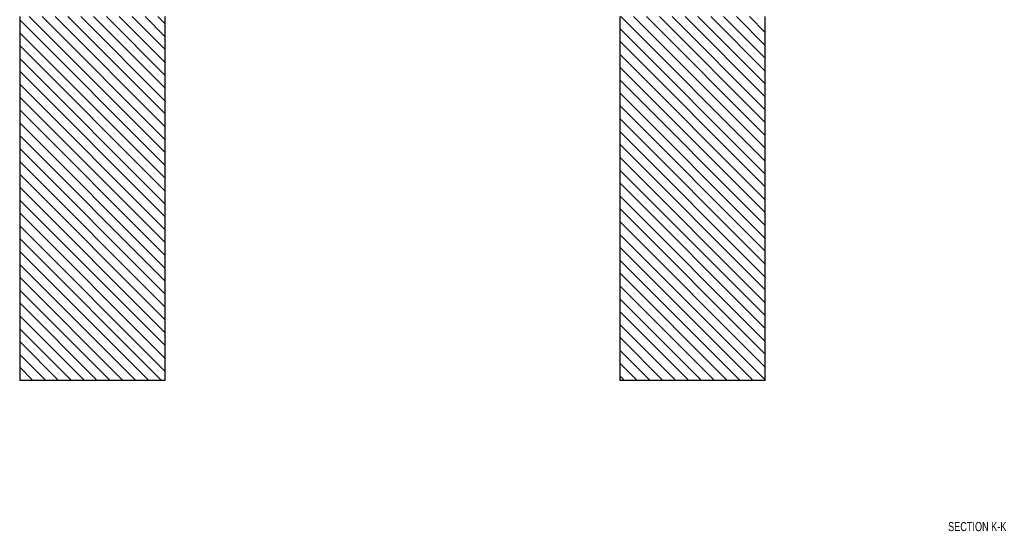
# Model space of a CAD drawing. Header units: inches. Extents: x 1772 to 2706, y -534 to -52.
# Tile 118 of 256: x 1886 to 1900, y -476 to -469. Entities that reach past the tile are written whole.
import ezdxf

# ---------------------------------------------------------------- set-up
doc = ezdxf.new("R2010")
doc.units = ezdxf.units.IN
doc.header["$LTSCALE"] = 0.5
doc.header["$MEASUREMENT"] = 0
for name, color, linetype in [('SID-M-D', 42, 'Continuous'), ('SID-M-F', 202, 'Continuous'), ('SID-M-S', 105, 'Continuous')]:
    doc.layers.add(name, color=color, linetype=linetype)
doc.styles.add('SLDTEXTSTYLE0', font='TXT', dxfattribs={"width": 0.595745})

msp = doc.modelspace()

# ---------------------------------------------------------------- linework, layer by layer
at = {"layer": 'SID-M-F', "linetype": 'Continuous'}
for p, q in [((1888.12841, -471.03271), (1886.26042, -469.16473)), ((1888.12841, -470.85593), (1886.4372, -469.16473)), ((1888.12841, -470.67916), (1886.61398, -469.16473)), ((1888.12841, -470.50238), (1886.79075, -469.16473)), ((1888.12841, -470.3256), (1886.96753, -469.16473)), ((1888.12841, -470.14883), (1887.14431, -469.16473)), ((1888.12841, -469.97205), (1887.32108, -469.16473)), ((1888.12841, -469.79527), (1887.49786, -469.16473)), ((1888.12841, -469.6185), (1887.67464, -469.16473)), ((1888.12841, -469.44172), (1887.85141, -469.16473)), ((1888.12841, -469.26494), (1888.02819, -469.16473)), ((1896.37841, -471.15098), (1894.39215, -469.16473)), ((1896.37841, -470.97421), (1894.56893, -469.16473)), ((1896.37841, -470.79743), (1894.7457, -469.16473)), ((1896.37841, -470.62065), (1894.92248, -469.16473)), ((1896.37841, -470.44388), (1895.09926, -469.16473)), ((1896.37841, -470.2671), (1895.27603, -469.16473)), ((1896.37841, -470.09032), (1895.45281, -469.16473)), ((1896.37841, -469.91355), (1895.62959, -469.16473)), ((1896.37841, -469.73677), (1895.80637, -469.16473)), ((1896.37841, -469.55999), (1895.98314, -469.16473)), ((1896.37841, -469.38322), (1896.15992, -469.16473)), ((1888.12841, -471.20949), (1886.12841, -469.20949)), ((1888.12841, -471.38626), (1886.12841, -469.38626)), ((1896.37841, -471.32776), (1894.37841, -469.32776)), ((1888.12841, -471.56304), (1886.12841, -469.56304)), ((1896.37841, -471.50454), (1894.37841, -469.50454)), ((1896.37841, -471.68131), (1894.37841, -469.68131)), ((1888.12841, -471.73982), (1886.12841, -469.73982)), ((1896.37841, -471.85809), (1894.37841, -469.85809)), ((1888.12841, -471.91659), (1886.12841, -469.91659)), ((1888.12841, -472.09337), (1886.12841, -470.09337)), ((1896.37841, -472.03487), (1894.37841, -470.03487)), ((1896.37841, -472.21164), (1894.37841, -470.21164)), ((1888.12841, -472.27015), (1886.12841, -470.27015)), ((1896.37841, -472.38842), (1894.37841, -470.38842)), ((1888.12841, -472.44692), (1886.12841, -470.44692)), ((1888.12841, -472.6237), (1886.12841, -470.6237)), ((1896.37841, -472.5652), (1894.37841, -470.5652)), ((1888.12841, -472.80048), (1886.12841, -470.80048)), ((1896.37841, -472.74197), (1894.37841, -470.74197)), ((1896.37841, -472.91875), (1894.37841, -470.91875)), ((1888.12841, -472.97725), (1886.12841, -470.97725)), ((1888.12841, -473.15403), (1886.12841, -471.15403)), ((1896.37841, -473.09553), (1894.37841, -471.09553)), ((1888.12841, -473.33081), (1886.12841, -471.33081)), ((1896.37841, -473.2723), (1894.37841, -471.2723)), ((1896.37841, -473.44908), (1894.37841, -471.44908)), ((1888.12841, -473.50758), (1886.12841, -471.50758)), ((1888.12841, -473.68436), (1886.12841, -471.68436)), ((1896.37841, -473.62586), (1894.37841, -471.62586)), ((1888.12841, -473.86114), (1886.12841, -471.86114)), ((1896.37841, -473.80263), (1894.37841, -471.80263)), ((1896.37841, -473.97941), (1894.37841, -471.97941)), ((1888.12841, -474.03791), (1886.12841, -472.03791)), ((1896.37841, -474.15619), (1894.37841, -472.15619)), ((1888.07844, -474.16473), (1886.12841, -472.21469)), ((1887.90167, -474.16473), (1886.12841, -472.39147)), ((1896.21017, -474.16473), (1894.37841, -472.33296)), ((1896.03339, -474.16473), (1894.37841, -472.50974)), ((1887.72489, -474.16473), (1886.12841, -472.56824)), ((1895.85662, -474.16473), (1894.37841, -472.68652)), ((1887.54811, -474.16473), (1886.12841, -472.74502)), ((1887.37134, -474.16473), (1886.12841, -472.9218)), ((1895.67984, -474.16473), (1894.37841, -472.86329)), ((1887.19456, -474.16473), (1886.12841, -473.09857)), ((1895.50306, -474.16473), (1894.37841, -473.04007)), ((1895.32629, -474.16473), (1894.37841, -473.21685)), ((1887.01778, -474.16473), (1886.12841, -473.27535)), ((1886.84101, -474.16473), (1886.12841, -473.45213)), ((1895.14951, -474.16473), (1894.37841, -473.39362)), ((1886.66423, -474.16473), (1886.12841, -473.6289)), ((1894.97273, -474.16473), (1894.37841, -473.5704)), ((1894.79596, -474.16473), (1894.37841, -473.74718)), ((1886.48745, -474.16473), (1886.12841, -473.80568)), ((1886.31068, -474.16473), (1886.12841, -473.98246)), ((1894.61918, -474.16473), (1894.37841, -473.92395)), ((1886.1339, -474.16473), (1886.12841, -474.15923)), ((1894.4424, -474.16473), (1894.37841, -474.10073))]:
    msp.add_line(p, q, dxfattribs=at)
at = {"layer": 'SID-M-S'}
for p, q in [((1886.12841, -469.16473), (1886.12841, -474.16473)), ((1888.12841, -474.16473), (1888.12841, -469.16473)), ((1894.37841, -469.16473), (1894.37841, -474.16473)), ((1896.37841, -474.16473), (1896.37841, -469.16473)), ((1888.12841, -474.16473), (1886.12841, -474.16473)), ((1896.37841, -474.16473), (1894.37841, -474.16473))]:
    msp.add_line(p, q, dxfattribs=at)

# ---------------------------------------------------------------- texts
at = {"layer": 'SID-M-D', "style": 'SLDTEXTSTYLE0', "width": 0.75}
msp.add_text('SECTION K-K', height=0.125, dxfattribs=at).set_placement((1898.89277, -476.23246))

doc.saveas('drawing.dxf')
